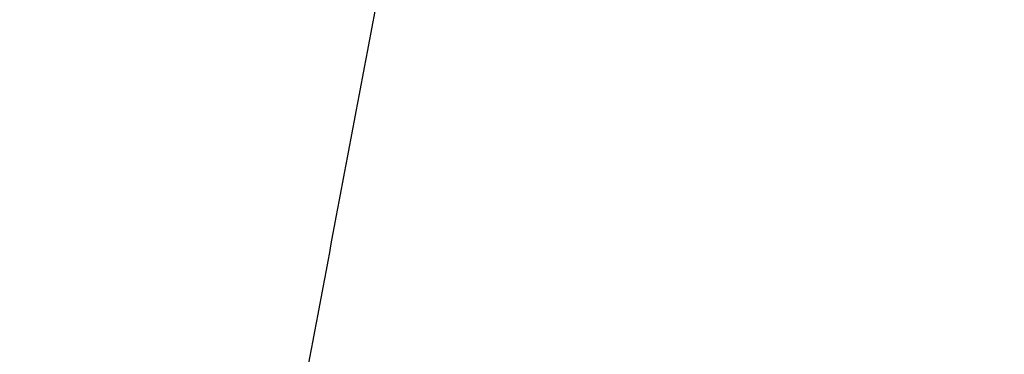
# Model space of a CAD drawing. Header units: millimetres. Extents: x -316 to 136, y -259 to 86.
# Tile 78 of 256: x -122.1 to -118.47, y -244.03 to -242.8. Entities that reach past the tile are written whole.
import ezdxf

# ---------------------------------------------------------------- set-up
doc = ezdxf.new("R2010")
doc.units = ezdxf.units.MM
doc.header["$MEASUREMENT"] = 0
doc.layers.add('IGES level 10000', color=7, linetype='Continuous', true_color=0xa4c1b1)

msp = doc.modelspace()

# ---------------------------------------------------------------- linework, layer by layer
at = {"layer": 'IGES level 10000', "color": 17, "true_color": 0x804040}
msp.add_open_spline([(-149.5466, -244.009, 15.2888), (-149.0285, -243.2056, 14.2967), (-147.8063, -241.3601, 12.5409), (-145.6025, -238.1864, 10.7057), (-143.2398, -234.7994, 9.4276), (-140.8434, -231.2836, 8.4448), (-138.4313, -227.7472, 7.6786), (-136.0157, -224.0994, 7.0615), (-133.5984, -220.4963, 6.5672), (-131.1647, -216.8626, 6.1628), (-128.742, -213.2253, 5.8332), (-126.3094, -209.5779, 5.5624), (-123.8846, -205.9336, 5.3394), (-121.4576, -202.267, 5.1515), (-118.9964, -198.6322, 4.9812), (-116.9405, -195.5493, 4.8482), (-115.6985, -193.6857, 4.7596), (-115.2661, -193.0373, 4.732)], degree=3, knots=[0, 0, 0, 0, 5.198296, 10.396591, 15.594887, 20.793183, 25.991478, 31.189774, 36.38807, 41.586365, 46.784661, 51.982957, 57.181252, 62.379548, 67.577843, 72.776139, 75.547185, 75.547185, 75.547185, 75.547185], dxfattribs=at)
msp.add_open_spline([(-122.0405, -249.3876, 17.1357), (-120.4916, -241.1803, 14.5398), (-118.907, -232.7839, 12.5632), (-117.298, -224.2585, 11.225), (-115.6766, -215.6671, 10.535), (-114.0545, -207.0727, 10.4936)], degree=5, dxfattribs=at)

doc.saveas('drawing.dxf')
